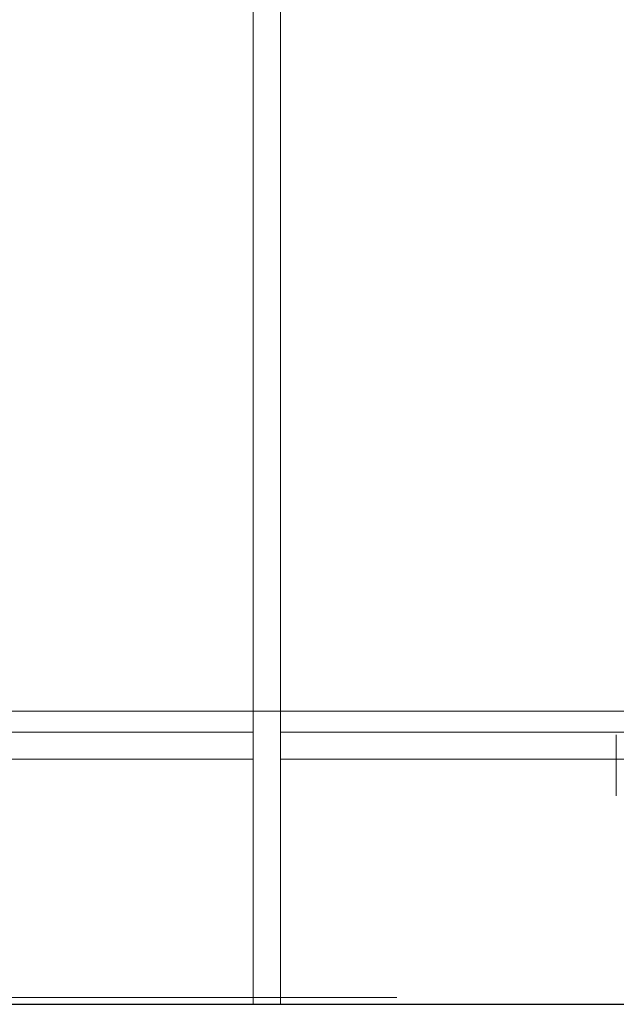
# Model space of a CAD drawing. Header units: millimetres. Extents: x 23192 to 177760, y -399809 to -79279.
# Tile 256 of 256: x 59401 to 59445, y -194641 to -194569. Entities that reach past the tile are written whole.
import ezdxf

# ---------------------------------------------------------------- set-up
doc = ezdxf.new("R2010")
doc.units = ezdxf.units.MM
doc.linetypes.add('DASHDOT', pattern=[25.4, 12.7, -6.35, 0, -6.35])
doc.layers.get('0').update_dxf_attribs({"lineweight": 0})
for name, color, linetype, lineweight in [('!! 0_ Istn-sciany', 3, 'Continuous', 30), ('!! 0_Osie', 1, 'DASHDOT', 13), ('!! 2 ZABUDOWA GK-MDF', 54, 'Continuous', 13), ('0-osie-liniA', 14, 'DASHDOT', 5)]:
    doc.layers.add(name, color=color, linetype=linetype, lineweight=lineweight)
doc.layers.add('!!_@ wypos sanit nd', color=7, linetype='Continuous', lineweight=0, plot=False)
doc.layers.add('Powierzchnia', color=140, linetype='Continuous', lineweight=5, plot=False)

# ---------------------------------------------------------------- blocks, each defined once
blk = doc.blocks.new('A$Cff2eaf8b')
blk.add_lwpolyline([(0.20099, -0.02671), (0.20099, -0.0717)])
blk = doc.blocks.new('BLOK OSI')
at = {"layer": '0-osie-liniA', "ltscale": 5}
blk.add_lwpolyline([(48639.25763, -194702.0883), (55442.2848, -194702.0883)], dxfattribs=at)

msp = doc.modelspace()

# ---------------------------------------------------------------- linework, layer by layer
at = {"layer": '!! 0_ Istn-sciany'}
msp.add_lwpolyline([(59317.56735, -194641.12813), (59477.56735, -194641.12813)], dxfattribs=at)
at = {"layer": '!! 2 ZABUDOWA GK-MDF'}
for points in [[(59418.56735, -194641.12813), (59418.56735, -194501.12813)], [(59420.56735, -194641.12813), (59420.56735, -194501.12813)], [(59317.56735, -194621.12813), (59418.56735, -194621.12813)], [(59420.56735, -194621.12813), (59520.56735, -194621.12813)], [(59317.56735, -194623.12813), (59418.56735, -194623.12813)], [(59420.56735, -194623.12813), (59520.56735, -194623.12813)]]:
    msp.add_lwpolyline(points, dxfattribs=at)
at = {"layer": 'Powierzchnia'}
msp.add_lwpolyline([(59317.56735, -194619.5883), (59520.56735, -194619.5883), (59520.56735, -194556.5883), (59629.56735, -194556.5883), (59629.56735, -194351.5883), (59317.56735, -194351.5883)], close=True, dxfattribs=at)

# ---------------------------------------------------------------- block references
at = {"layer": '!! 0_Osie'}
msp.add_blockref('BLOK OSI', (8819.85593, 61.46017), dxfattribs=at)
at = {"layer": '!!_@ wypos sanit nd', "xscale": 100, "yscale": 100, "zscale": 100, "rotation": 180}
msp.add_blockref('A$Cff2eaf8b', (59465.34499, -194628.49768), dxfattribs=at)

doc.saveas('drawing.dxf')
